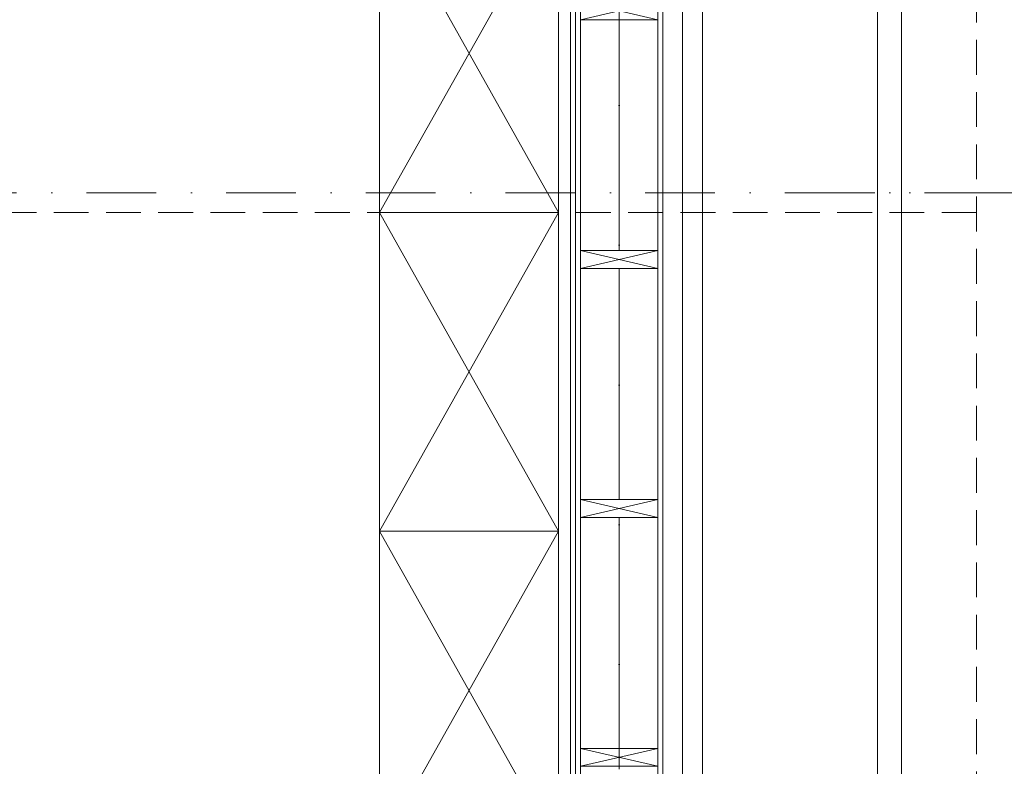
# Model space of a CAD drawing. Header units: inches. Extents: x 57112 to 98566, y -51777 to -16564.
# Tile 96 of 138: x 76750 to 76997, y -20615 to -20427. Entities that reach past the tile are written whole.
import ezdxf

# ---------------------------------------------------------------- set-up
doc = ezdxf.new("R2010")
doc.units = ezdxf.units.IN
doc.header["$MEASUREMENT"] = 0
doc.linetypes.add('DASHDOT', pattern=[1, 0.5, -0.25, 0, -0.25])
doc.linetypes.add('HIDDEN', pattern=[0.375, 0.25, -0.125])
doc.layers.get('0').update_dxf_attribs({"color": 251, "lineweight": 0})
for name, color, linetype, lineweight in [('A36-obrzeże', 252, 'Continuous', 0), ('p-- ocieplenie-w.zew', 251, 'Continuous', 0), ('p--dach', 251, 'Continuous', 30), ('p--konst-słupy', 251, 'Continuous', 0), ('p--meble wyp.', 251, 'Continuous', 0), ('p--ocieplenie w.wew.', 251, 'Continuous', 0), ('p--osie konstr', 250, 'DASHDOT', 15), ('p--osie konstr.-NR', 250, 'DASHDOT', 15), ('p--płyta GK', 251, 'Continuous', 0), ('p--ściana szkielet', 251, 'Continuous', 0)]:
    doc.layers.add(name, color=color, linetype=linetype, lineweight=lineweight)
doc.linetypes.add('BATTING', pattern='A,0.0001,-0.1,[134,ltypeshp.shx,S=0.1,R=0,X=-0.1,Y=0],-0.2,[134,ltypeshp.shx,S=0.1,R=180,X=0.1,Y=0],-0.1', length=0.4001)

# ---------------------------------------------------------------- blocks, each defined once
blk = doc.blocks.new('ukł.słupów-1K')
for p, q in [((940.6, 332), (960.1, 327.5)), ((940.6, 327.5), (960.1, 332)), ((940.6, 269.5), (960.1, 265)), ((940.6, 265), (960.1, 269.5)), ((940.6, 207), (960.1, 202.5)), ((940.6, 202.5), (960.1, 207)), ((940.6, 144.5), (960.1, 140)), ((940.6, 140), (960.1, 144.5))]:
    blk.add_line(p, q)
for points in [[(940.6, 327.5), (960.1, 327.5), (960.1, 332), (940.6, 332)], [(940.6, 265), (960.1, 265), (960.1, 269.5), (940.6, 269.5)], [(940.6, 202.5), (960.1, 202.5), (960.1, 207), (940.6, 207)], [(940.6, 140), (960.1, 140), (960.1, 144.5), (940.6, 144.5)]]:
    blk.add_lwpolyline(points, close=True)

msp = doc.modelspace()

# ---------------------------------------------------------------- linework, layer by layer
at = {"layer": 'A36-obrzeże', "linetype": 'Continuous', "ltscale": 35, "elevation": 151.8}
for points in [[(76174.608, -20815.933), (75889.108, -20815.933), (75889.108, -20135.433), (76971.608, -20135.433), (76971.608, -20815.933), (76578.108, -20815.933)], [(76920.658, -20141.433), (76965.608, -20141.433), (76965.608, -20809.933), (76920.658, -20809.933)]]:
    msp.add_lwpolyline(points, dxfattribs=at)
at = {"layer": 'p-- ocieplenie-w.zew', "linetype": 'BATTING', "ltscale": 3}
msp.add_line((76916.608, -20761.007, 151.8), (76916.608, -20190.433, 151.8), dxfattribs=at)
at = {"layer": 'p--dach', "linetype": 'HIDDEN', "lineweight": 20, "ltscale": 35}
msp.add_line((76990.468, -20475.683, 151.8), (75870.248, -20475.683, 151.8), dxfattribs=at)
at = {"layer": 'p--dach', "linetype": 'HIDDEN', "lineweight": 20, "ltscale": 35, "elevation": 151.8}
msp.add_lwpolyline([(75870.248, -20834.793), (76990.468, -20834.793), (76990.468, -20116.573), (75870.248, -20116.573)], close=True, dxfattribs=at)
at = {"layer": 'p--meble wyp.', "linetype": 'Continuous', "lineweight": 5}
for p, q in [((76840.458, -20395.683, 151.8), (76885.458, -20475.683, 151.8)), ((76885.458, -20395.683, 151.8), (76840.458, -20475.683, 151.8)), ((76840.458, -20475.683, 151.8), (76885.458, -20555.683, 151.8)), ((76885.458, -20475.683, 151.8), (76840.458, -20555.683, 151.8)), ((76840.458, -20555.683, 151.8), (76885.458, -20635.683, 151.8)), ((76885.458, -20555.683, 151.8), (76840.458, -20635.683, 151.8))]:
    msp.add_line(p, q, dxfattribs=at)
at = {"layer": 'p--meble wyp.', "linetype": 'Continuous', "lineweight": 5, "elevation": 151.8}
for points in [[(76885.458, -20475.683), (76840.458, -20475.683), (76840.458, -20395.683), (76885.458, -20395.683)], [(76885.458, -20555.683), (76840.458, -20555.683), (76840.458, -20475.683), (76885.458, -20475.683)], [(76885.458, -20635.683), (76840.458, -20635.683), (76840.458, -20555.683), (76885.458, -20555.683)]]:
    msp.add_lwpolyline(points, close=True, dxfattribs=at)
at = {"layer": 'p--ocieplenie w.wew.', "linetype": 'BATTING', "ltscale": 3}
for p, q in [((76900.658, -20427.233, 151.8), (76900.658, -20485.233, 151.8)), ((76900.658, -20489.733, 151.8), (76900.658, -20547.733, 151.8)), ((76900.658, -20552.233, 151.8), (76900.658, -20610.233, 151.8))]:
    msp.add_line(p, q, dxfattribs=at)
at = {"layer": 'p--osie konstr', "linetype": 'DASHDOT', "ltscale": 35}
for p, q in [((76900.658, -20790.933, 151.8), (76900.658, -20116.573, 151.8)), ((76994.906, -20470.683, 151.8), (75910.714, -20470.683, 151.8))]:
    msp.add_line(p, q, dxfattribs=at)
at = {"layer": 'p--osie konstr.-NR', "linetype": 'DASHDOT', "ltscale": 35}
msp.add_line((77000.001, -20470.683, 151.8), (76950.001, -20470.683, 151.8), dxfattribs=at)
at = {"layer": 'p--płyta GK', "ltscale": 35}
for p, q in [((76889.708, -20734.033, 151.8), (76889.708, -20217.333, 151.8)), ((76888.458, -20732.783, 151.8), (76888.458, -20218.583, 151.8))]:
    msp.add_line(p, q, dxfattribs=at)
at = {"layer": 'p--ściana szkielet', "ltscale": 35}
for p, q in [((76921.608, -20765.933, 151.8), (76921.608, -20185.433, 151.8)), ((76911.608, -20755.933, 151.8), (76911.608, -20195.433, 151.8)), ((76890.908, -20754.733, 151.8), (76890.908, -20196.633, 151.8)), ((76910.408, -20754.733, 151.8), (76910.408, -20196.633, 151.8))]:
    msp.add_line(p, q, dxfattribs=at)

# ---------------------------------------------------------------- block references
at = {"layer": 'p--konst-słupy'}
msp.add_blockref('ukł.słupów-1K', (75950.308, -20754.733, 151.8), dxfattribs=at)

doc.saveas('drawing.dxf')
